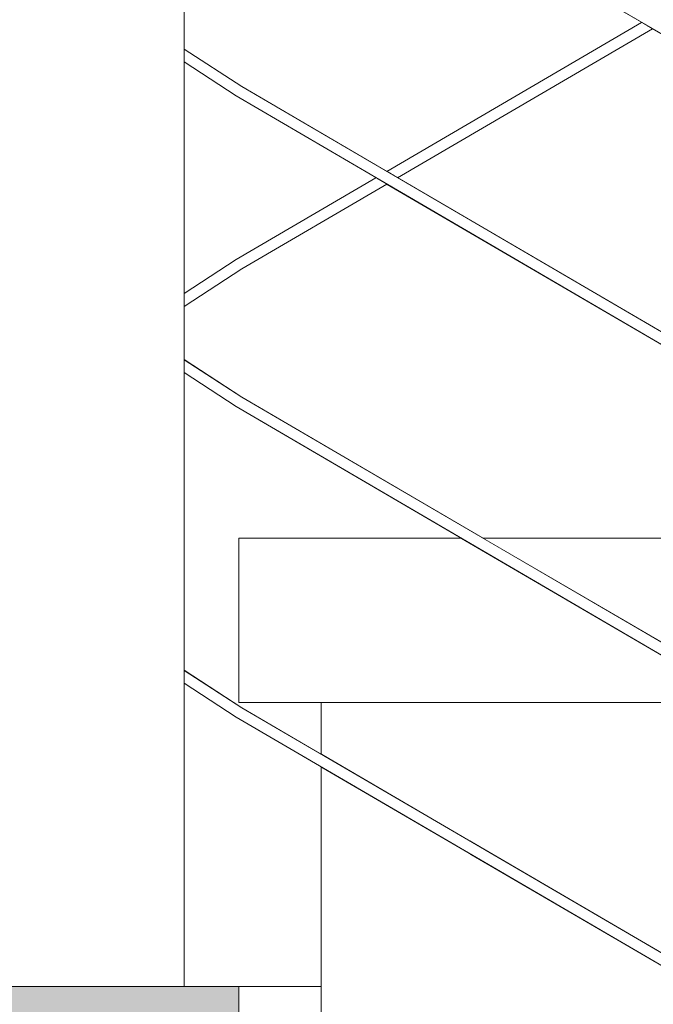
# Model space of a CAD drawing. Header units: millimetres. Extents: x -101298 to -58298, y 45839 to 66839.
# Tile 69 of 124: x -84967 to -84736, y 59063 to 59422. Entities that reach past the tile are written whole.
import ezdxf

# ---------------------------------------------------------------- set-up
doc = ezdxf.new("R2010")
doc.units = ezdxf.units.MM
doc.header["$MEASUREMENT"] = 0
doc.linetypes.add('Wipeout_Contour', pattern=[1000, 0, -1000])
doc.layers.add('Nowe_A_Nr_pióra__3', color=7, linetype='Continuous', lineweight=13)
doc.layers.add('Nowe_Konstrukcja - Schody_Nr_pióra__3', color=7, linetype='Continuous', lineweight=13)
doc.layers.add('Nowe_Konstrukcja - Schody', color=7, linetype='Continuous')
doc.layers.add('Nowe_Konstrukcja - Ściany zew', color=7, linetype='Continuous')
doc.layers.add('Nowe_Konstrukcja - Schody_Nr_pióra__101', color=250, linetype='Continuous', lineweight=13, true_color=0x333333)
doc.layers.add('Nowe_Konstrukcja - Schody_Nr_pióra__116', color=7, linetype='Continuous', lineweight=13, true_color=0xcccccc)

msp = doc.modelspace()

# ---------------------------------------------------------------- wipeouts: each hides what was drawn before it
at = {"color": 254, "linetype": 'Wipeout_Contour', "lineweight": 0, "ltscale": 517921.302037}
msp.add_wipeout([(-84907.26, 59322.3), (-84888.32, 59334.74), (-84837.3, 59364.55), (-84888.32, 59394.37), (-84907.26, 59406.8)], dxfattribs=at).dxf.layer = 'Nowe_Konstrukcja - Ściany zew'
at = {"color": 254, "linetype": 'Wipeout_Contour', "lineweight": 0, "ltscale": 517233.853099}
msp.add_wipeout([(-84888.32, 59167.7), (-84907.26, 59180.14), (-84907.26, 59069.4), (-84857.26, 59069.4), (-84857.26, 59149.55)], dxfattribs=at).dxf.layer = 'Nowe_Konstrukcja - Ściany zew'

# ---------------------------------------------------------------- next in the draw order: wipeouts: each hides what was drawn before it
at = {"color": 254, "linetype": 'Wipeout_Contour', "lineweight": 0, "ltscale": 725148.580547}
msp.add_wipeout([(-84886.21, 59444.67), (-84907.26, 59430.93), (-84907.26, 59411.51), (-84886.21, 59397.77), (-84833.34, 59366.87), (-84740.34, 59421.22), (-84833.34, 59475.57)], dxfattribs=at).dxf.layer = 'Nowe_Konstrukcja - Ściany zew'
at = {"color": 254, "linetype": 'Wipeout_Contour', "lineweight": 0, "ltscale": 931394.017092}
msp.add_wipeout([(-84888.32, 59281.03), (-84907.26, 59293.47), (-84907.26, 59184.84), (-84886.21, 59171.1), (-84857.26, 59154.18), (-84857.26, 59173.04), (-84887.26, 59173.04), (-84887.26, 59233.04), (-84806.2, 59233.04)], dxfattribs=at).dxf.layer = 'Nowe_Konstrukcja - Ściany zew'

# ---------------------------------------------------------------- next in the draw order: wipeouts: each hides what was drawn before it
at = {"color": 254, "linetype": 'Wipeout_Contour', "lineweight": 0, "ltscale": 413248.92972}
msp.add_wipeout([(-84608.27, 59004.04), (-84607.98, 59004.54), (-84888.01, 59168.2), (-84888.32, 59167.7)], dxfattribs=at).dxf.layer = 'Nowe_Konstrukcja - Schody'
at = {"color": 254, "linetype": 'Wipeout_Contour', "lineweight": 0, "ltscale": 724505.075982}
msp.add_wipeout([(-84907.26, 59298.17), (-84886.21, 59284.44), (-84798.27, 59233.04), (-84612.27, 59233.04), (-84833.34, 59362.24), (-84886.21, 59331.34), (-84907.26, 59317.6)], dxfattribs=at).dxf.layer = 'Nowe_Konstrukcja - Ściany zew'

# ---------------------------------------------------------------- next in the draw order: wipeouts: each hides what was drawn before it
at = {"color": 254, "linetype": 'Wipeout_Contour', "lineweight": 0, "ltscale": 414902.246623}
msp.add_wipeout([(-84967.26, 59069.4), (-84907.26, 59069.4), (-84907.26, 60002.13), (-84967.26, 60002.13)], dxfattribs=at).dxf.layer = 'Nowe_Konstrukcja - Schody'
at = {"color": 254, "linetype": 'Wipeout_Contour', "lineweight": 0, "ltscale": 413249.579303}
msp.add_wipeout([(-84607.26, 59005.76), (-84606.55, 59006.99), (-84886.52, 59170.6), (-84887.26, 59169.4)], dxfattribs=at).dxf.layer = 'Nowe_Konstrukcja - Schody'
at = {"color": 254, "linetype": 'Wipeout_Contour', "lineweight": 0, "ltscale": 826892.993212}
msp.add_wipeout([(-84736.37, 59418.9), (-84829.37, 59364.55), (-84604.34, 59233.04), (-84577.26, 59233.04), (-84577.26, 59325.92), (-84595.67, 59336.67), (-84607.26, 59336.67), (-84607.26, 59343.45)], dxfattribs=at).dxf.layer = 'Nowe_Konstrukcja - Ściany zew'

# ---------------------------------------------------------------- next in the draw order: wipeouts: each hides what was drawn before it
at = {"color": 254, "linetype": 'Wipeout_Contour', "lineweight": 0, "ltscale": 414075.477448}
msp.add_wipeout([(-84832.76, 59366.53), (-84831.35, 59365.71), (-84738.36, 59420.06), (-84739.76, 59420.88)], dxfattribs=at).dxf.layer = 'Nowe_Konstrukcja - Schody'
at = {"color": 254, "linetype": 'Wipeout_Contour', "lineweight": 0, "ltscale": 310719.936271}
msp.add_wipeout([(-84907.26, 59320.22), (-84907.26, 59319.47), (-84887.26, 59333.04)], dxfattribs=at).dxf.layer = 'Nowe_Konstrukcja - Schody'
at = {"color": 254, "linetype": 'Wipeout_Contour', "lineweight": 0, "ltscale": 413249.84828}
msp.add_wipeout([(-84606.55, 59006.99), (-84606.25, 59007.49), (-84886.21, 59171.1), (-84886.52, 59170.6)], dxfattribs=at).dxf.layer = 'Nowe_Konstrukcja - Schody'

# ---------------------------------------------------------------- next in the draw order: wipeouts: each hides what was drawn before it
at = {"color": 254, "linetype": 'Wipeout_Contour', "lineweight": 0, "ltscale": 414069.00667}
msp.add_wipeout([(-84831.35, 59365.71), (-84829.95, 59364.89), (-84736.95, 59419.24), (-84738.36, 59420.06)], dxfattribs=at).dxf.layer = 'Nowe_Konstrukcja - Schody'
at = {"color": 254, "linetype": 'Wipeout_Contour', "lineweight": 0, "ltscale": 414290.51437}
msp.add_wipeout([(-84888.01, 59334.24), (-84907.26, 59321.23), (-84907.26, 59320.22), (-84887.26, 59333.04)], dxfattribs=at).dxf.layer = 'Nowe_Konstrukcja - Schody'
at = {"color": 254, "linetype": 'Wipeout_Contour', "lineweight": 0, "ltscale": 413941.081779}
msp.add_wipeout([(-84888.01, 59168.2), (-84907.26, 59180.57), (-84907.26, 59180.14), (-84888.32, 59167.7)], dxfattribs=at).dxf.layer = 'Nowe_Konstrukcja - Schody'
at = {"color": 254, "linetype": 'Wipeout_Contour', "lineweight": 0, "ltscale": 413549.561079}
msp.add_wipeout([(-84857.26, 59069.4), (-84887.26, 59069.4), (-84887.26, 59009.4), (-84857.26, 59009.4)], dxfattribs=at).dxf.layer = 'Nowe_Konstrukcja - Schody'

# ---------------------------------------------------------------- next in the draw order: hatches: boundary and pattern name
at = {"layer": 'Nowe_Konstrukcja - Schody_Nr_pióra__116', "linetype": 'Continuous', "lineweight": 13, "true_color": 0xcccccc}
msp.add_hatch(color=254, dxfattribs=at).paths.add_polyline_path([(-86527.79, 59009.4), (-84887.26, 59009.4), (-84887.26, 59069.4), (-86527.79, 59069.4)])

# ---------------------------------------------------------------- next in the draw order: linework, layer by layer
at = {"layer": 'Nowe_A_Nr_pióra__3', "color": 7, "linetype": 'Continuous', "lineweight": 13}
msp.add_line((-84887.26, 59009.4), (-84887.26, 59069.4), dxfattribs=at)
at = {"layer": 'Nowe_Konstrukcja - Schody_Nr_pióra__3', "color": 7, "linetype": 'Continuous', "lineweight": 13}
msp.add_line((-86527.79, 59069.4), (-84887.26, 59069.4), dxfattribs=at)

# ---------------------------------------------------------------- next in the draw order: wipeouts: each hides what was drawn before it
at = {"color": 254, "linetype": 'Wipeout_Contour', "lineweight": 0, "ltscale": 414064.43108}
msp.add_wipeout([(-84829.95, 59364.89), (-84829.37, 59364.55), (-84736.37, 59418.9), (-84736.95, 59419.24)], dxfattribs=at).dxf.layer = 'Nowe_Konstrukcja - Schody'
at = {"color": 254, "linetype": 'Wipeout_Contour', "lineweight": 0, "ltscale": 310716.791153}
msp.add_wipeout([(-84907.26, 59318), (-84886.52, 59331.83), (-84907.26, 59318.49)], dxfattribs=at).dxf.layer = 'Nowe_Konstrukcja - Schody'
at = {"color": 254, "linetype": 'Wipeout_Contour', "lineweight": 0, "ltscale": 413944.658798}
msp.add_wipeout([(-84886.52, 59170.6), (-84907.26, 59183.77), (-84907.26, 59182.76), (-84887.26, 59169.4)], dxfattribs=at).dxf.layer = 'Nowe_Konstrukcja - Schody'

# ---------------------------------------------------------------- next in the draw order: wipeouts: each hides what was drawn before it
at = {"color": 254, "linetype": 'Wipeout_Contour', "lineweight": 0, "ltscale": 414080.05301}
msp.add_wipeout([(-84833.34, 59366.87), (-84832.76, 59366.53), (-84739.76, 59420.88), (-84740.34, 59421.22)], dxfattribs=at).dxf.layer = 'Nowe_Konstrukcja - Schody'
at = {"color": 254, "linetype": 'Wipeout_Contour', "lineweight": 0, "ltscale": 414285.914181}
msp.add_wipeout([(-84887.26, 59333.04), (-84907.26, 59319.47), (-84907.26, 59318.49), (-84886.52, 59331.83)], dxfattribs=at).dxf.layer = 'Nowe_Konstrukcja - Schody'
at = {"color": 254, "linetype": 'Wipeout_Contour', "lineweight": 0, "ltscale": 310469.480757}
msp.add_wipeout([(-84907.26, 59182.76), (-84907.26, 59182.05), (-84887.26, 59169.4)], dxfattribs=at).dxf.layer = 'Nowe_Konstrukcja - Schody'

# ---------------------------------------------------------------- next in the draw order: wipeouts: each hides what was drawn before it
at = {"color": 254, "linetype": 'Wipeout_Contour', "lineweight": 0, "ltscale": 414282.747473}
msp.add_wipeout([(-84886.52, 59331.83), (-84907.26, 59318), (-84907.26, 59317.6), (-84886.21, 59331.34)], dxfattribs=at).dxf.layer = 'Nowe_Konstrukcja - Schody'
at = {"color": 254, "linetype": 'Wipeout_Contour', "lineweight": 0, "ltscale": 413946.258478}
msp.add_wipeout([(-84886.21, 59171.1), (-84907.26, 59184.76), (-84907.26, 59184.35), (-84886.52, 59170.6)], dxfattribs=at).dxf.layer = 'Nowe_Konstrukcja - Schody'

# ---------------------------------------------------------------- next in the draw order: wipeouts: each hides what was drawn before it
at = {"color": 254, "linetype": 'Wipeout_Contour', "lineweight": 0, "ltscale": 310724.516614}
msp.add_wipeout([(-84907.26, 59322.3), (-84907.26, 59322.22), (-84888.32, 59334.74)], dxfattribs=at).dxf.layer = 'Nowe_Konstrukcja - Schody'
at = {"color": 254, "linetype": 'Wipeout_Contour', "lineweight": 0, "ltscale": 310471.46015}
msp.add_wipeout([(-84907.26, 59184.35), (-84907.26, 59183.77), (-84886.52, 59170.6)], dxfattribs=at).dxf.layer = 'Nowe_Konstrukcja - Schody'

# ---------------------------------------------------------------- next in the draw order: wipeouts: each hides what was drawn before it
at = {"color": 254, "linetype": 'Wipeout_Contour', "lineweight": 0, "ltscale": 310723.140285}
msp.add_wipeout([(-84907.26, 59321.23), (-84888.01, 59334.24), (-84907.26, 59321.79)], dxfattribs=at).dxf.layer = 'Nowe_Konstrukcja - Schody'
at = {"color": 254, "linetype": 'Wipeout_Contour', "lineweight": 0, "ltscale": 310472.358344}
msp.add_wipeout([(-84886.21, 59171.1), (-84907.26, 59184.84), (-84907.26, 59184.76)], dxfattribs=at).dxf.layer = 'Nowe_Konstrukcja - Schody'

# ---------------------------------------------------------------- next in the draw order: wipeouts: each hides what was drawn before it
at = {"color": 254, "linetype": 'Wipeout_Contour', "lineweight": 0, "ltscale": 414293.843965}
msp.add_wipeout([(-84888.32, 59334.74), (-84907.26, 59322.22), (-84907.26, 59321.79), (-84888.01, 59334.24)], dxfattribs=at).dxf.layer = 'Nowe_Konstrukcja - Schody'
at = {"color": 254, "linetype": 'Wipeout_Contour', "lineweight": 0, "ltscale": 413508.366479}
msp.add_wipeout([(-84608.27, 59117.37), (-84607.98, 59117.88), (-84888.01, 59281.53), (-84888.32, 59281.03)], dxfattribs=at).dxf.layer = 'Nowe_Konstrukcja - Schody'

# ---------------------------------------------------------------- next in the draw order: wipeouts: each hides what was drawn before it
at = {"color": 254, "linetype": 'Wipeout_Contour', "lineweight": 0, "ltscale": 414223.145141}
msp.add_wipeout([(-84836.72, 59364.21), (-84888.01, 59334.24), (-84887.26, 59333.04), (-84835.32, 59363.39)], dxfattribs=at).dxf.layer = 'Nowe_Konstrukcja - Schody'
at = {"color": 254, "linetype": 'Wipeout_Contour', "lineweight": 0, "ltscale": 413509.024727}
msp.add_wipeout([(-84607.26, 59119.1), (-84606.55, 59120.32), (-84886.52, 59283.94), (-84887.26, 59282.73)], dxfattribs=at).dxf.layer = 'Nowe_Konstrukcja - Schody'

# ---------------------------------------------------------------- next in the draw order: wipeouts: each hides what was drawn before it
at = {"color": 254, "linetype": 'Wipeout_Contour', "lineweight": 0, "ltscale": 414217.310913}
msp.add_wipeout([(-84887.26, 59333.04), (-84886.52, 59331.83), (-84833.92, 59362.58), (-84835.32, 59363.39)], dxfattribs=at).dxf.layer = 'Nowe_Konstrukcja - Schody'
at = {"color": 254, "linetype": 'Wipeout_Contour', "lineweight": 0, "ltscale": 413509.297294}
msp.add_wipeout([(-84606.55, 59120.32), (-84606.25, 59120.82), (-84886.21, 59284.44), (-84886.52, 59283.94)], dxfattribs=at).dxf.layer = 'Nowe_Konstrukcja - Schody'

# ---------------------------------------------------------------- next in the draw order: wipeouts: each hides what was drawn before it
at = {"color": 254, "linetype": 'Wipeout_Contour', "lineweight": 0, "ltscale": 414213.187295}
msp.add_wipeout([(-84886.52, 59331.83), (-84886.21, 59331.34), (-84833.34, 59362.24), (-84833.92, 59362.58)], dxfattribs=at).dxf.layer = 'Nowe_Konstrukcja - Schody'
at = {"color": 254, "linetype": 'Wipeout_Contour', "lineweight": 0, "ltscale": 414200.470333}
msp.add_wipeout([(-84888.01, 59281.53), (-84907.26, 59293.91), (-84907.26, 59293.47), (-84888.32, 59281.03)], dxfattribs=at).dxf.layer = 'Nowe_Konstrukcja - Schody'

# ---------------------------------------------------------------- next in the draw order: wipeouts: each hides what was drawn before it
at = {"color": 254, "linetype": 'Wipeout_Contour', "lineweight": 0, "ltscale": 414227.272426}
msp.add_wipeout([(-84837.3, 59364.55), (-84888.32, 59334.74), (-84888.01, 59334.24), (-84836.72, 59364.21)], dxfattribs=at).dxf.layer = 'Nowe_Konstrukcja - Schody'
at = {"color": 254, "linetype": 'Wipeout_Contour', "lineweight": 0, "ltscale": 414204.055981}
msp.add_wipeout([(-84886.52, 59283.94), (-84907.26, 59297.1), (-84907.26, 59296.09), (-84887.26, 59282.73)], dxfattribs=at).dxf.layer = 'Nowe_Konstrukcja - Schody'

# ---------------------------------------------------------------- next in the draw order: wipeouts: each hides what was drawn before it
at = {"color": 254, "linetype": 'Wipeout_Contour', "lineweight": 0, "ltscale": 310664.026957}
msp.add_wipeout([(-84907.26, 59296.09), (-84907.26, 59295.38), (-84887.26, 59282.73)], dxfattribs=at).dxf.layer = 'Nowe_Konstrukcja - Schody'

# ---------------------------------------------------------------- next in the draw order: wipeouts: each hides what was drawn before it
at = {"color": 254, "linetype": 'Wipeout_Contour', "lineweight": 0, "ltscale": 414205.659341}
msp.add_wipeout([(-84886.21, 59284.44), (-84907.26, 59298.09), (-84907.26, 59297.68), (-84886.52, 59283.94)], dxfattribs=at).dxf.layer = 'Nowe_Konstrukcja - Schody'

# ---------------------------------------------------------------- next in the draw order: wipeouts: each hides what was drawn before it
at = {"color": 254, "linetype": 'Wipeout_Contour', "lineweight": 0, "ltscale": 310666.010067}
msp.add_wipeout([(-84907.26, 59297.68), (-84907.26, 59297.1), (-84886.52, 59283.94)], dxfattribs=at).dxf.layer = 'Nowe_Konstrukcja - Schody'

# ---------------------------------------------------------------- next in the draw order: wipeouts: each hides what was drawn before it
at = {"color": 254, "linetype": 'Wipeout_Contour', "lineweight": 0, "ltscale": 310666.909903}
msp.add_wipeout([(-84907.26, 59298.09), (-84886.21, 59284.44), (-84907.26, 59298.17)], dxfattribs=at).dxf.layer = 'Nowe_Konstrukcja - Schody'

# ---------------------------------------------------------------- next in the draw order: wipeouts: each hides what was drawn before it
at = {"color": 254, "linetype": 'Wipeout_Contour', "lineweight": 0, "ltscale": 413768.137251}
msp.add_wipeout([(-84608.27, 59230.7), (-84607.98, 59231.21), (-84888.01, 59394.86), (-84888.32, 59394.37)], dxfattribs=at).dxf.layer = 'Nowe_Konstrukcja - Schody'

# ---------------------------------------------------------------- next in the draw order: wipeouts: each hides what was drawn before it
at = {"color": 254, "linetype": 'Wipeout_Contour', "lineweight": 0, "ltscale": 413768.804153}
msp.add_wipeout([(-84607.26, 59232.43), (-84606.55, 59233.65), (-84886.52, 59397.27), (-84887.26, 59396.07)], dxfattribs=at).dxf.layer = 'Nowe_Konstrukcja - Schody'

# ---------------------------------------------------------------- next in the draw order: linework, layer by layer
at = {"layer": 'Nowe_Konstrukcja - Schody_Nr_pióra__101', "color": 250, "linetype": 'Continuous', "lineweight": 13, "true_color": 0x333333}
for p, q in [((-84907.26, 59322.3), (-84888.32, 59334.74)), ((-84888.32, 59281.03), (-84907.26, 59293.47))]:
    msp.add_line(p, q, dxfattribs=at)

# ---------------------------------------------------------------- next in the draw order: wipeouts: each hides what was drawn before it
at = {"color": 254, "linetype": 'Wipeout_Contour', "lineweight": 0, "ltscale": 413769.080304}
msp.add_wipeout([(-84606.55, 59233.65), (-84606.25, 59234.16), (-84886.21, 59397.77), (-84886.52, 59397.27)], dxfattribs=at).dxf.layer = 'Nowe_Konstrukcja - Schody'

# ---------------------------------------------------------------- next in the draw order: linework, layer by layer
at = {"layer": 'Nowe_Konstrukcja - Schody_Nr_pióra__101', "color": 250, "linetype": 'Continuous', "lineweight": 13, "true_color": 0x333333}
for p, q in [((-84907.26, 59317.6), (-84886.21, 59331.34)), ((-84886.21, 59284.44), (-84907.26, 59298.17))]:
    msp.add_line(p, q, dxfattribs=at)

# ---------------------------------------------------------------- next in the draw order: wipeouts: each hides what was drawn before it
at = {"color": 254, "linetype": 'Wipeout_Contour', "lineweight": 0, "ltscale": 414460.192403}
msp.add_wipeout([(-84888.01, 59394.86), (-84907.26, 59407.24), (-84907.26, 59406.8), (-84888.32, 59394.37)], dxfattribs=at).dxf.layer = 'Nowe_Konstrukcja - Schody'
at = {"color": 254, "linetype": 'Wipeout_Contour', "lineweight": 0, "ltscale": 413755.303543}
msp.add_wipeout([(-84887.26, 59173.04), (-84703.53, 59173.04), (-84806.2, 59233.04), (-84887.26, 59233.04)], dxfattribs=at).dxf.layer = 'Nowe_Konstrukcja - Schody'

# ---------------------------------------------------------------- next in the draw order: linework, layer by layer
at = {"layer": 'Nowe_Konstrukcja - Schody_Nr_pióra__101', "color": 250, "linetype": 'Continuous', "lineweight": 13, "true_color": 0x333333}
for p, q in [((-84886.21, 59171.1), (-84907.26, 59184.84)), ((-84888.32, 59167.7), (-84907.26, 59180.14))]:
    msp.add_line(p, q, dxfattribs=at)
at = {"layer": 'Nowe_Konstrukcja - Schody_Nr_pióra__3', "color": 7, "linetype": 'Continuous', "lineweight": 13}
for p, q in [((-84887.26, 59233.04), (-84806.2, 59233.04)), ((-84887.26, 59173.04), (-84887.26, 59233.04))]:
    msp.add_line(p, q, dxfattribs=at)

# ---------------------------------------------------------------- next in the draw order: wipeouts: each hides what was drawn before it
at = {"color": 254, "linetype": 'Wipeout_Contour', "lineweight": 0, "ltscale": 414463.786665}
msp.add_wipeout([(-84886.52, 59397.27), (-84907.26, 59410.44), (-84907.26, 59409.42), (-84887.26, 59396.07)], dxfattribs=at).dxf.layer = 'Nowe_Konstrukcja - Schody'
at = {"color": 254, "linetype": 'Wipeout_Contour', "lineweight": 0, "ltscale": 516508.539024}
msp.add_wipeout([(-84798.27, 59233.04), (-84695.6, 59173.04), (-84577.26, 59173.04), (-84577.26, 59212.58), (-84612.27, 59233.04)], dxfattribs=at).dxf.layer = 'Nowe_Konstrukcja - Schody'
at = {"color": 254, "linetype": 'Wipeout_Contour', "lineweight": 0, "ltscale": 413677.662801}
msp.add_wipeout([(-84857.26, 59154.18), (-84803.1, 59122.53), (-84803.1, 59173.04), (-84857.26, 59173.04)], dxfattribs=at).dxf.layer = 'Nowe_Konstrukcja - Schody'

# ---------------------------------------------------------------- next in the draw order: linework, layer by layer
at = {"layer": 'Nowe_Konstrukcja - Schody_Nr_pióra__3', "color": 7, "linetype": 'Continuous', "lineweight": 13}
for p, q in [((-84798.27, 59233.04), (-84612.27, 59233.04)), ((-84887.26, 59173.04), (-84857.26, 59173.04)), ((-84857.26, 59154.18), (-84857.26, 59173.04))]:
    msp.add_line(p, q, dxfattribs=at)

# ---------------------------------------------------------------- next in the draw order: wipeouts: each hides what was drawn before it
at = {"color": 254, "linetype": 'Wipeout_Contour', "lineweight": 0, "ltscale": 310858.823275}
msp.add_wipeout([(-84907.26, 59409.42), (-84907.26, 59408.71), (-84887.26, 59396.07)], dxfattribs=at).dxf.layer = 'Nowe_Konstrukcja - Schody'
at = {"color": 254, "linetype": 'Wipeout_Contour', "lineweight": 0, "ltscale": 516724.059707}
msp.add_wipeout([(-84857.26, 58905.76), (-84803.1, 58905.76), (-84803.1, 59117.9), (-84857.26, 59149.55), (-84857.26, 59009.4)], dxfattribs=at).dxf.layer = 'Nowe_Konstrukcja - Schody'

# ---------------------------------------------------------------- next in the draw order: linework, layer by layer
at = {"layer": 'Nowe_A_Nr_pióra__3', "color": 7, "linetype": 'Continuous', "lineweight": 13}
msp.add_line((-84857.26, 59009.4), (-84857.26, 59069.4), dxfattribs=at)
at = {"layer": 'Nowe_Konstrukcja - Schody_Nr_pióra__3', "color": 7, "linetype": 'Continuous', "lineweight": 13}
for p, q in [((-84857.26, 59069.4), (-84857.26, 59149.55)), ((-84887.26, 59069.4), (-84857.26, 59069.4))]:
    msp.add_line(p, q, dxfattribs=at)

# ---------------------------------------------------------------- next in the draw order: wipeouts: each hides what was drawn before it
at = {"color": 254, "linetype": 'Wipeout_Contour', "lineweight": 0, "ltscale": 414465.393699}
msp.add_wipeout([(-84886.21, 59397.77), (-84907.26, 59411.43), (-84907.26, 59411.02), (-84886.52, 59397.27)], dxfattribs=at).dxf.layer = 'Nowe_Konstrukcja - Schody'
at = {"color": 254, "linetype": 'Wipeout_Contour', "lineweight": 0, "ltscale": 516408.011284}
msp.add_wipeout([(-84703.53, 59173.04), (-84803.1, 59173.04), (-84803.1, 59122.53), (-84577.26, 58990.55), (-84577.26, 59099.25)], dxfattribs=at).dxf.layer = 'Nowe_Konstrukcja - Schody'

# ---------------------------------------------------------------- next in the draw order: linework, layer by layer
at = {"layer": 'Nowe_Konstrukcja - Schody_Nr_pióra__101', "color": 250, "linetype": 'Continuous', "lineweight": 13, "true_color": 0x333333}
msp.add_line((-84606.25, 59120.82), (-84886.21, 59284.44), dxfattribs=at)
at = {"layer": 'Nowe_Konstrukcja - Schody_Nr_pióra__3', "color": 7, "linetype": 'Continuous', "lineweight": 13}
for p, q in [((-84857.26, 59173.04), (-84803.1, 59173.04)), ((-84803.1, 59173.04), (-84703.53, 59173.04))]:
    msp.add_line(p, q, dxfattribs=at)

# ---------------------------------------------------------------- next in the draw order: wipeouts: each hides what was drawn before it
at = {"color": 254, "linetype": 'Wipeout_Contour', "lineweight": 0, "ltscale": 310860.810098}
msp.add_wipeout([(-84907.26, 59411.02), (-84907.26, 59410.44), (-84886.52, 59397.27)], dxfattribs=at).dxf.layer = 'Nowe_Konstrukcja - Schody'
at = {"color": 254, "linetype": 'Wipeout_Contour', "lineweight": 0, "ltscale": 515952.44376}
msp.add_wipeout([(-84803.1, 59117.9), (-84803.1, 58905.76), (-84638.23, 58905.76), (-84577.26, 58941.39), (-84577.26, 58985.92)], dxfattribs=at).dxf.layer = 'Nowe_Konstrukcja - Schody'

# ---------------------------------------------------------------- next in the draw order: linework, layer by layer
at = {"layer": 'Nowe_Konstrukcja - Schody_Nr_pióra__101', "color": 250, "linetype": 'Continuous', "lineweight": 13, "true_color": 0x333333}
for p, q in [((-84608.27, 59117.37), (-84888.32, 59281.03)), ((-84608.27, 59004.04), (-84888.32, 59167.7)), ((-84606.25, 59007.49), (-84886.21, 59171.1))]:
    msp.add_line(p, q, dxfattribs=at)

# ---------------------------------------------------------------- next in the draw order: wipeouts: each hides what was drawn before it
at = {"color": 254, "linetype": 'Wipeout_Contour', "lineweight": 0, "ltscale": 310861.711571}
msp.add_wipeout([(-84886.21, 59397.77), (-84907.26, 59411.51), (-84907.26, 59411.43)], dxfattribs=at).dxf.layer = 'Nowe_Konstrukcja - Schody'

# ---------------------------------------------------------------- next in the draw order: linework, layer by layer
at = {"layer": 'Nowe_Konstrukcja - Schody_Nr_pióra__101', "color": 250, "linetype": 'Continuous', "lineweight": 13, "true_color": 0x333333}
msp.add_line((-84907.26, 59069.4), (-84907.26, 60002.13), dxfattribs=at)

# ---------------------------------------------------------------- next in the draw order: wipeouts: each hides what was drawn before it
at = {"color": 254, "linetype": 'Wipeout_Contour', "lineweight": 0, "ltscale": 414028.241408}
msp.add_wipeout([(-84608.27, 59344.04), (-84607.98, 59344.54), (-84888.01, 59508.2), (-84888.32, 59507.7)], dxfattribs=at).dxf.layer = 'Nowe_Konstrukcja - Schody'

# ---------------------------------------------------------------- next in the draw order: wipeouts: each hides what was drawn before it
at = {"color": 254, "linetype": 'Wipeout_Contour', "lineweight": 0, "ltscale": 414028.916953}
msp.add_wipeout([(-84607.26, 59345.76), (-84606.55, 59346.99), (-84886.52, 59510.6), (-84887.26, 59509.4)], dxfattribs=at).dxf.layer = 'Nowe_Konstrukcja - Schody'

# ---------------------------------------------------------------- next in the draw order: linework, layer by layer
at = {"layer": 'Nowe_Konstrukcja - Schody_Nr_pióra__101', "color": 250, "linetype": 'Continuous', "lineweight": 13, "true_color": 0x333333}
msp.add_line((-84888.32, 59394.37), (-84907.26, 59406.8), dxfattribs=at)

# ---------------------------------------------------------------- next in the draw order: wipeouts: each hides what was drawn before it
at = {"color": 254, "linetype": 'Wipeout_Contour', "lineweight": 0, "ltscale": 414029.196683}
msp.add_wipeout([(-84606.55, 59346.99), (-84606.25, 59347.49), (-84886.21, 59511.1), (-84886.52, 59510.6)], dxfattribs=at).dxf.layer = 'Nowe_Konstrukcja - Schody'

# ---------------------------------------------------------------- next in the draw order: linework, layer by layer
at = {"layer": 'Nowe_Konstrukcja - Schody_Nr_pióra__101', "color": 250, "linetype": 'Continuous', "lineweight": 13, "true_color": 0x333333}
for p, q in [((-84608.27, 59344.04), (-84888.32, 59507.7)), ((-84833.34, 59366.87), (-84740.34, 59421.22)), ((-84829.37, 59364.55), (-84736.37, 59418.9)), ((-84886.21, 59397.77), (-84907.26, 59411.51)), ((-84606.25, 59234.16), (-84886.21, 59397.77)), ((-84608.27, 59230.7), (-84888.32, 59394.37)), ((-84888.32, 59334.74), (-84837.3, 59364.55)), ((-84886.21, 59331.34), (-84833.34, 59362.24))]:
    msp.add_line(p, q, dxfattribs=at)

doc.saveas('drawing.dxf')
